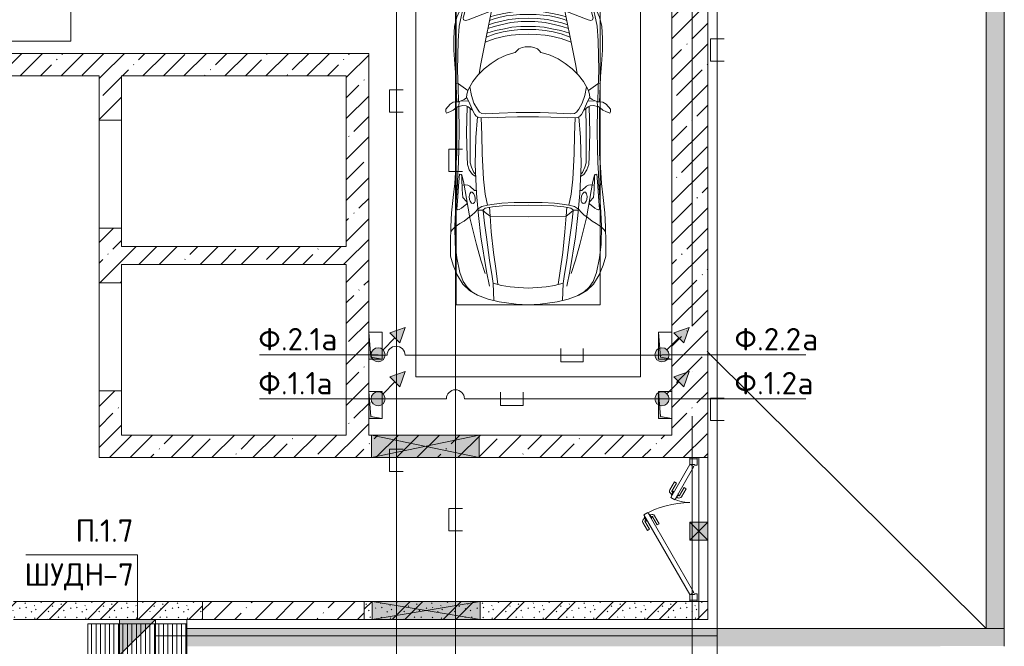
# Model space of a CAD drawing. Header units: millimetres. Extents: x -32229 to 291619, y -13689 to 125138.
# Tile 53 of 256: x -2350 to 8610, y 79350 to 86325. Entities that reach past the tile are written whole.
import ezdxf

# ---------------------------------------------------------------- set-up
doc = ezdxf.new("R2010")
doc.units = ezdxf.units.MM
doc.linetypes.add('3_ Штрих_ 1 х 1 мм', pattern=[400, 200, -200])
doc.linetypes.add('ADSK_Линия сетки', pattern=[5000, 4000, -500, 0, -500])
for name, color, linetype, lineweight in [('A-____-NOTE-TEXT', 7, 'Continuous', 18), ('A-DETL-____-THIN', 7, 'Continuous', 9), ('A-DETL-GENF-OTLN', 7, 'Continuous', 18), ('A-DOOR-____-MCUT', 7, 'Continuous', 9), ('A-DOOR-____-OTLN', 7, 'Continuous', 18), ('A-DOOR-FRAM-MCUT', 7, 'Continuous', 9), ('A-DOOR-OPNG-OTLN', 7, 'Continuous', 18), ('A-FLOR-____-OTLN', 7, 'Continuous', 18), ('A-GLAZ-____-MCUT', 7, 'Continuous', 9), ('A-GLAZ-____-OTLN', 7, 'Continuous', 18), ('A-WALL-____-MCUT', 7, 'Continuous', 40), ('A-WALL-____-PATT', 7, 'Continuous', 40), ('C-PRKG-____-OTLN', 7, 'Continuous', 18), ('G-____-____-TEXT', 7, 'Continuous', 9), ('I-WALL-____-MCUT', 7, 'Continuous', 40), ('M-EQPM-____-OTLN', 7, 'Continuous', 18), ('S-BEAM-____-OTLN', 7, 'Continuous', 18), ('S-GRID-____-OTLN', 7, 'Continuous', 9)]:
    doc.layers.add(name, color=color, linetype=linetype, lineweight=lineweight)
doc.layers.add('A-DETL-____-OTLN', color=7, linetype='Continuous', lineweight=9, true_color=0x00a600)
doc.styles.add('ISOCPEUR', font='isocpeur.ttf', dxfattribs={"height": 250})
pattern_1 = [(135, (300.56, 377.28), (-565.6854, 6e-14), [10, -790]), (135, (349.8, 474.73), (-565.6854, 6e-14), [10, -790]), (135, (423.93, 473.06), (-565.6854, 6e-14), [10, -790]), (135, (229.92, 447.9), (-565.6854, 6e-14), [10, -790]), (135, (155.08, 447.9), (-565.6854, 6e-14), [10, -790]), (135, (114.9, 369.03), (-565.6854, 6e-14), [10, -790]), (135, (132.43, 285.8), (-565.6854, 6e-14), [10, -790]), (135, (214.66, 322), (-565.6854, 6e-14), [10, -790]), (135, (198.16, 261.88), (-565.6854, 6e-14), [10, -790]), (135, (45.2, 272.9), (-565.6854, 6e-14), [10, -790]), (135, (42.32, 336.16), (-565.6854, 6e-14), [10, -790]), (135, (92.26, 192.24), (-565.6854, 6e-14), [10, -790]), (135, (7.07, 149.2), (-565.6854, 6e-14), [10, -790]), (135, (80.6, 95.1), (-565.6854, 6e-14), [10, -790]), (135, (79.53, 36.94), (-565.6854, 6e-14), [10, -790]), (135, (153.87, 74.56), (-565.6854, 6e-14), [10, -790]), (135, (228.35, 124.8), (-565.6854, 6e-14), [10, -790]), (135, (279.75, 180.4), (-565.6854, 6e-14), [10, -790]), (135, (282.9, 31.63), (-565.6854, 6e-14), [10, -790]), (135, (377.38, 53.45), (-565.6854, 6e-14), [10, -790]), (135, (352.28, 102.7), (-565.6854, 6e-14), [10, -790]), (135, (354.05, 0), (-565.6854, 6e-14), [10, -790]), (135, (553.23, 16.45), (-565.6854, 6e-14), [10, -790]), (135, (542.38, 63.45), (-565.6854, 6e-14), [10, -790]), (135, (536.58, 239.3), (-565.6854, 6e-14), [10, -790]), (135, (475.85, 203.9), (-565.6854, 6e-14), [10, -790]), (135, (475.85, 316.54), (-565.6854, 6e-14), [10, -790]), (135, (520.8, 408.7), (-565.6854, 6e-14), [10, -790]), (135, (551.1, 470.8), (-565.6854, 6e-14), [10, -790]), (135, (235.25, 537.93), (-565.6854, 6e-14), [10, -790]), (135, (407.25, 547.65), (-565.6854, 6e-14), [10, -790]), (135, (94.5, 558.6), (-565.6854, 6e-14), [10, -790]), (135, (46.4, 532.3), (-565.6854, 6e-14), [10, -790]), (135, (85.56, 465.04), (-565.6854, 6e-14), [10, -790]), (135, (355.53, 181.14), (-565.6854, 6e-14), [10, -790]), (135, (362.23, 243.6), (-565.6854, 6e-14), [10, -790]), (135, (413.45, 344.1), (-565.6854, 6e-14), [10, -790]), (135, (286.3, 273.25), (-565.6854, 6e-14), [10, -790]), (135, (423.02, 263.72), (-565.6854, 6e-14), [10, -790]), (135, (162.94, 190.2), (-565.6854, 6e-14), [10, -790]), (135, (470.25, 120.93), (-565.6854, 6e-14), [10, -790]), (135, (484.48, 9.78), (-565.6854, 6e-14), [10, -790]), (45, (0, 212.13), (-565.6854, 0), []), (45, (212.13, 0), (-565.6854, 0), []), (45, (353.55, 0), (-565.6854, 0), []), (45, (0, 353.55), (-565.6854, 0), [])]
pattern_2 = [(45, (0, 0), (-228.0985, 228.0985), []), (45, (228.1, 0), (-228.0985, 228.0985), [403.225, -80.645, 6.706, -73.939])]

# ---------------------------------------------------------------- blocks, each defined once
blk = doc.blocks.new('АР_Дверь двупольная - 1600х2100h_1025_425__техн_-6722923--02 ЭМ')
at = {"layer": 'A-DOOR-____-MCUT', "color": 253, "lineweight": 13, "true_color": 0xaaaaaa}
for p, q in [((-725, 100), (163, 613)), ((188, 569), (-700, 57)), ((163, 613), (188, 569)), ((357, 313), (332, 269)), ((332, 269), (700, 57)), ((725, 100), (357, 313)), ((-700, 57), (-725, 100)), ((700, 57), (725, 100))]:
    blk.add_line(p, q, dxfattribs=at)
at = {"layer": 'A-DOOR-____-OTLN', "color": 253, "lineweight": 5, "true_color": 0xaaaaaa}
for p, q in [((-10, 571), (79, 622)), ((3, 549), (-10, 571)), ((3, 549), (92, 600)), ((137, 607), (94, 582)), ((94, 582), (98, 575)), ((105, 588), (99, 599)), ((126, 601), (120, 611)), ((170, 550), (127, 525)), ((141, 600), (137, 607)), ((166, 557), (170, 550)), ((53, 463), (142, 514)), ((53, 463), (65, 441)), ((65, 441), (154, 492)), ((127, 525), (123, 532)), ((138, 531), (144, 521)), ((159, 544), (165, 533)), ((354, 257), (350, 250)), ((350, 250), (393, 225)), ((360, 244), (354, 233)), ((382, 231), (376, 221)), ((379, 300), (383, 307)), ((383, 307), (426, 282)), ((393, 301), (399, 311)), ((393, 225), (397, 232)), ((415, 288), (421, 299)), ((426, 282), (422, 275)), ((517, 249), (428, 300)), ((529, 271), (440, 322)), ((517, 249), (529, 271)), ((454, 141), (365, 192)), ((467, 163), (378, 214)), ((467, 163), (454, 141))]:
    blk.add_line(p, q, dxfattribs=at)
for centre, radius, start, end in [((94, 596), 30, 30, 120), ((94, 596), 4.99, 30, 120), ((-725, 100), 1025, 0, 30), ((139, 518), 4.99, 300, 30), ((139, 518), 30, 300, 30), ((725, 100), 425, 150, 180), ((380, 218), 30, 150, 240), ((380, 218), 4.99, 150, 240), ((425, 296), 30, 60, 150), ((425, 296), 4.99, 60, 150)]:
    blk.add_arc(centre, radius, start, end, dxfattribs=at)
at = {"layer": 'A-DOOR-FRAM-MCUT', "color": 253, "lineweight": 13, "true_color": 0xaaaaaa}
for p, q in [((-785, 100), (-800, 100)), ((-785, 20), (-800, 20)), ((-785, 100), (-725, 100)), ((-785, 20), (-785, 100)), ((-715, 20), (-785, 20)), ((-725, 100), (-725, 50)), ((-725, 50), (-715, 50)), ((-715, 50), (-715, 20)), ((725, 50), (715, 50)), ((715, 50), (715, 20)), ((715, 20), (785, 20)), ((785, 100), (725, 100)), ((725, 100), (725, 50)), ((785, 20), (785, 100)), ((785, 100), (800, 100)), ((785, 20), (800, 20))]:
    blk.add_line(p, q, dxfattribs=at)
blk = doc.blocks.new('КР-Проем - Настраиваемый-4829890--02 ЭМ')
at = {"layer": 'A-DOOR-OPNG-OTLN', "color": 253, "lineweight": 13, "true_color": 0xaaaaaa}
for p, q in [((-600, 125), (600, 125)), ((-600, -125), (600, -125))]:
    blk.add_line(p, q, dxfattribs=at)
blk = doc.blocks.new('АР_Машиноместо - 4900x2400_М__5300х2500_-V39--02 ЭМ')
at = {"layer": 'A-DETL-GENF-OTLN', "color": 253, "lineweight": 13, "true_color": 0xaaaaaa}
for p, q in [((1250, 4500), (1115, 4493)), ((1250, 4500), (1385, 4493)), ((686, 4392), (596, 4341)), ((804, 4437), (686, 4392)), ((927, 4467), (804, 4437)), ((861, 4260), (869, 4451)), ((1115, 4493), (927, 4467)), ((1385, 4493), (1573, 4467)), ((1573, 4467), (1696, 4437)), ((1639, 4260), (1631, 4451)), ((1696, 4437), (1814, 4392)), ((1814, 4392), (1904, 4341)), ((596, 4341), (522, 4268)), ((955, 4284), (861, 4259)), ((1050, 4297), (955, 4284)), ((1146, 4307), (1050, 4297)), ((1250, 4312), (1146, 4307)), ((1250, 4312), (1354, 4307)), ((1354, 4307), (1450, 4297)), ((1450, 4297), (1545, 4284)), ((1545, 4284), (1639, 4259)), ((1904, 4341), (1978, 4268)), ((459, 4167), (416, 4059)), ((522, 4268), (459, 4167)), ((914, 4272), (894, 4122)), ((1586, 4272), (1606, 4122)), ((1978, 4268), (2041, 4167)), ((2041, 4167), (2084, 4059)), ((416, 4059), (387, 3958)), ((894, 4122), (864, 3917)), ((1606, 4122), (1636, 3917)), ((2084, 4059), (2113, 3958)), ((387, 3958), (384, 3803)), ((2113, 3958), (2116, 3803)), ((864, 3917), (840, 3688)), ((1636, 3917), (1660, 3688)), ((384, 3803), (390, 3630)), ((2116, 3803), (2110, 3630)), ((404, 3666), (388, 3688)), ((390, 3630), (397, 3474)), ((439, 3630), (404, 3666)), ((491, 3594), (439, 3630)), ((840, 3688), (827, 3510)), ((1660, 3688), (1673, 3510)), ((2009, 3594), (2061, 3630)), ((2061, 3630), (2096, 3666)), ((2096, 3666), (2112, 3688)), ((2110, 3630), (2103, 3474)), ((538, 3567), (491, 3594)), ((598, 3519), (538, 3567)), ((625, 3501), (598, 3519)), ((773, 3472), (826, 3512)), ((826, 3512), (821, 3413)), ((1250, 3520), (827, 3517)), ((1250, 3520), (1673, 3517)), ((1674, 3512), (1679, 3413)), ((1727, 3472), (1674, 3512)), ((1875, 3501), (1902, 3519)), ((1902, 3519), (1962, 3567)), ((1962, 3567), (2009, 3594)), ((397, 3474), (416, 3306)), ((457, 3435), (466, 3441)), ((462, 3347), (457, 3435)), ((466, 3441), (482, 3439)), ((482, 3439), (508, 3423)), ((508, 3423), (567, 3375)), ((655, 3470), (625, 3501)), ((690, 3434), (655, 3470)), ((676, 3260), (696, 3503)), ((744, 3447), (691, 3447)), ((744, 3447), (773, 3472)), ((773, 3424), (744, 3447)), ((811, 3415), (773, 3424)), ((853, 3407), (811, 3415)), ((965, 3398), (853, 3407)), ((1103, 3394), (965, 3398)), ((1397, 3394), (1535, 3398)), ((1535, 3398), (1647, 3407)), ((1647, 3407), (1689, 3415)), ((1689, 3415), (1727, 3424)), ((1756, 3447), (1727, 3472)), ((1727, 3424), (1756, 3447)), ((1756, 3447), (1809, 3447)), ((1824, 3260), (1804, 3503)), ((1810, 3434), (1845, 3470)), ((1845, 3470), (1875, 3501)), ((1992, 3423), (1933, 3375)), ((2018, 3439), (1992, 3423)), ((2034, 3441), (2018, 3439)), ((2043, 3435), (2034, 3441)), ((2038, 3347), (2043, 3435)), ((2103, 3474), (2084, 3306)), ((416, 3306), (433, 3149)), ((475, 3180), (462, 3347)), ((522, 3303), (515, 3214)), ((565, 3350), (522, 3303)), ((570, 3361), (565, 3350)), ((567, 3375), (570, 3361)), ((594, 3293), (597, 3327)), ((600, 3262), (594, 3293)), ((597, 3327), (605, 3347)), ((605, 3347), (620, 3369)), ((620, 3369), (639, 3373)), ((639, 3373), (654, 3361)), ((654, 3361), (659, 3344)), ((661, 3321), (657, 3286)), ((659, 3344), (661, 3321)), ((1250, 3391), (1103, 3394)), ((1250, 3391), (1397, 3394)), ((1841, 3344), (1839, 3321)), ((1839, 3321), (1843, 3286)), ((1846, 3361), (1841, 3344)), ((1861, 3373), (1846, 3361)), ((1880, 3369), (1861, 3373)), ((1895, 3347), (1880, 3369)), ((1903, 3327), (1895, 3347)), ((1900, 3262), (1906, 3293)), ((1906, 3293), (1903, 3327)), ((1933, 3375), (1930, 3361)), ((1930, 3361), (1935, 3350)), ((1935, 3350), (1978, 3303)), ((1978, 3303), (1985, 3214)), ((2025, 3180), (2038, 3347)), ((2084, 3306), (2067, 3148)), ((481, 3085), (475, 3180)), ((515, 3214), (511, 3095)), ((602, 3179), (579, 3168)), ((612, 3246), (600, 3262)), ((654, 3228), (602, 3179)), ((627, 3246), (612, 3246)), ((643, 3260), (627, 3246)), ((657, 3286), (643, 3260)), ((675, 3228), (654, 3228)), ((659, 2936), (676, 3260)), ((1841, 2936), (1824, 3260)), ((1825, 3228), (1846, 3228)), ((1843, 3286), (1857, 3260)), ((1846, 3228), (1898, 3179)), ((1857, 3260), (1873, 3246)), ((1873, 3246), (1888, 3246)), ((1888, 3246), (1900, 3262)), ((1898, 3179), (1921, 3168)), ((1985, 3214), (1989, 3095)), ((2019, 3085), (2025, 3180)), ((457, 3174), (433, 3148)), ((433, 3149), (446, 2965)), ((475, 3174), (457, 3174)), ((486, 3046), (481, 3085)), ((511, 3095), (512, 3061)), ((558, 3165), (514, 3168)), ((579, 3168), (558, 3165)), ((1921, 3168), (1942, 3165)), ((1942, 3165), (1986, 3168)), ((1989, 3095), (1988, 3061)), ((2014, 3046), (2019, 3085)), ((2025, 3174), (2043, 3174)), ((2043, 3174), (2067, 3148)), ((2067, 3149), (2054, 2965)), ((446, 2965), (456, 2818)), ((504, 3047), (486, 3046)), ((512, 3061), (504, 3047)), ((619, 2967), (604, 2919)), ((644, 3025), (619, 2967)), ((665, 3046), (644, 3025)), ((1835, 3046), (1856, 3025)), ((1856, 3025), (1881, 2967)), ((1881, 2967), (1896, 2919)), ((1988, 3061), (1996, 3047)), ((1996, 3047), (2014, 3046)), ((2054, 2965), (2044, 2818)), ((604, 2919), (604, 2851)), ((604, 2851), (604, 2534)), ((668, 2638), (659, 2936)), ((1832, 2638), (1841, 2936)), ((1896, 2919), (1896, 2851)), ((1896, 2851), (1896, 2534)), ((456, 2818), (457, 2614)), ((2044, 2818), (2043, 2614)), ((685, 2406), (668, 2638)), ((1815, 2406), (1832, 2638)), ((457, 2614), (455, 2424)), ((604, 2534), (606, 2315)), ((1896, 2534), (1894, 2315)), ((2043, 2614), (2045, 2424)), ((455, 2424), (456, 2301)), ((701, 2415), (673, 2400)), ((814, 2417), (701, 2415)), ((999, 2409), (814, 2417)), ((1501, 2409), (1686, 2417)), ((1686, 2417), (1799, 2415)), ((1799, 2415), (1827, 2400)), ((2045, 2424), (2044, 2301)), ((341, 2366), (333, 2351)), ((333, 2351), (335, 2322)), ((335, 2322), (382, 2266)), ((384, 2348), (341, 2366)), ((417, 2334), (384, 2348)), ((450, 2306), (417, 2334)), ((470, 2290), (450, 2306)), ((631, 2333), (581, 2296)), ((634, 2341), (601, 2263)), ((657, 2380), (634, 2341)), ((685, 2322), (647, 2254)), ((673, 2400), (657, 2380)), ((710, 2355), (685, 2322)), ((734, 2369), (710, 2355)), ((773, 2372), (734, 2369)), ((929, 2364), (773, 2372)), ((1115, 2359), (929, 2364)), ((1133, 2405), (999, 2409)), ((1250, 2358), (1115, 2359)), ((1250, 2407), (1133, 2405)), ((1250, 2407), (1367, 2405)), ((1250, 2358), (1385, 2359)), ((1367, 2405), (1501, 2409)), ((1385, 2359), (1571, 2364)), ((1571, 2364), (1727, 2372)), ((1727, 2372), (1766, 2369)), ((1766, 2369), (1790, 2355)), ((1790, 2355), (1815, 2322)), ((1815, 2322), (1853, 2254)), ((1827, 2400), (1843, 2380)), ((1843, 2380), (1866, 2341)), ((1866, 2341), (1899, 2263)), ((1869, 2333), (1919, 2296)), ((2030, 2290), (2050, 2306)), ((2050, 2306), (2083, 2334)), ((2083, 2334), (2116, 2348)), ((2116, 2348), (2159, 2366)), ((2165, 2322), (2118, 2266)), ((2159, 2366), (2167, 2351)), ((2167, 2351), (2165, 2322)), ((382, 2266), (417, 2243)), ((417, 2243), (445, 2239)), ((445, 2239), (482, 2239)), ((453, 2159), (455, 2239)), ((505, 2230), (468, 2239)), ((494, 2289), (470, 2290)), ((482, 2236), (479, 2289)), ((523, 2281), (494, 2289)), ((537, 2212), (505, 2230)), ((587, 2231), (510, 2227)), ((559, 2283), (523, 2281)), ((564, 2195), (537, 2212)), ((581, 2296), (559, 2283)), ((567, 2154), (564, 2195)), ((580, 2214), (565, 2186)), ((601, 2263), (580, 2214)), ((647, 2254), (620, 2169)), ((1853, 2254), (1880, 2169)), ((1899, 2263), (1920, 2214)), ((1913, 2231), (1990, 2227)), ((1919, 2296), (1941, 2283)), ((1920, 2214), (1935, 2186)), ((1933, 2154), (1936, 2195)), ((1936, 2195), (1963, 2212)), ((1941, 2283), (1977, 2281)), ((1963, 2212), (1995, 2230)), ((1977, 2281), (2006, 2289)), ((1995, 2230), (2032, 2239)), ((2006, 2289), (2030, 2290)), ((2018, 2236), (2021, 2289)), ((2055, 2239), (2018, 2239)), ((2047, 2159), (2045, 2239)), ((2083, 2243), (2055, 2239)), ((2118, 2266), (2083, 2243)), ((445, 1957), (453, 2159)), ((579, 2113), (526, 2075)), ((581, 2106), (567, 2154)), ((635, 2015), (581, 2106)), ((620, 2169), (600, 2073)), ((1865, 2015), (1919, 2106)), ((1880, 2169), (1900, 2073)), ((1919, 2106), (1933, 2154)), ((1921, 2113), (1974, 2075)), ((2055, 1957), (2047, 2159)), ((475, 2041), (448, 2034)), ((526, 2075), (475, 2041)), ((691, 1942), (635, 2015)), ((1809, 1942), (1865, 2015)), ((1974, 2075), (2025, 2041)), ((2025, 2041), (2052, 2034)), ((435, 1821), (445, 1957)), ((761, 1872), (691, 1942)), ((718, 1834), (706, 1927)), ((838, 1812), (761, 1872)), ((1662, 1812), (1739, 1872)), ((1739, 1872), (1809, 1942)), ((1782, 1834), (1794, 1927)), ((2065, 1821), (2055, 1957)), ((422, 1663), (435, 1821)), ((770, 1576), (718, 1834)), ((917, 1761), (838, 1812)), ((1004, 1721), (917, 1761)), ((1496, 1721), (1583, 1761)), ((1583, 1761), (1662, 1812)), ((1730, 1576), (1782, 1834)), ((2078, 1663), (2065, 1821)), ((422, 1534), (422, 1663)), ((1065, 1700), (1004, 1721)), ((1107, 1690), (1065, 1700)), ((1124, 1671), (1107, 1690)), ((1147, 1651), (1124, 1671)), ((1185, 1636), (1147, 1651)), ((1315, 1636), (1353, 1651)), ((1353, 1651), (1376, 1671)), ((1376, 1671), (1393, 1690)), ((1393, 1690), (1435, 1700)), ((1435, 1700), (1496, 1721)), ((2078, 1534), (2078, 1663)), ((827, 1301), (770, 1576)), ((882, 1536), (770, 1576)), ((995, 1509), (882, 1536)), ((1218, 1629), (1185, 1636)), ((1218, 1629), (1250, 1627)), ((1282, 1629), (1250, 1627)), ((1282, 1629), (1315, 1636)), ((1505, 1509), (1618, 1536)), ((1618, 1536), (1730, 1576)), ((1673, 1301), (1730, 1576)), ((431, 1397), (422, 1534)), ((884, 1481), (782, 1518)), ((887, 1447), (790, 1477)), ((973, 1460), (884, 1481)), ((986, 1426), (887, 1447)), ((1062, 1446), (973, 1460)), ((1070, 1410), (986, 1426)), ((1060, 1496), (995, 1509)), ((1159, 1489), (1060, 1496)), ((1164, 1435), (1062, 1446)), ((1250, 1488), (1159, 1489)), ((1250, 1435), (1164, 1435)), ((1250, 1488), (1341, 1489)), ((1250, 1435), (1336, 1435)), ((1336, 1435), (1438, 1446)), ((1341, 1489), (1440, 1496)), ((1430, 1410), (1514, 1426)), ((1438, 1446), (1527, 1460)), ((1440, 1496), (1505, 1509)), ((1514, 1426), (1613, 1447)), ((1527, 1460), (1616, 1481)), ((1613, 1447), (1710, 1477)), ((1616, 1481), (1718, 1518)), ((2069, 1397), (2078, 1534)), ((456, 1296), (431, 1397)), ((527, 1305), (532, 1326)), ((532, 1326), (554, 1333)), ((554, 1333), (581, 1327)), ((581, 1327), (841, 1226)), ((871, 1401), (800, 1425)), ((874, 1361), (810, 1383)), ((859, 1321), (820, 1334)), ((925, 1302), (859, 1321)), ((945, 1381), (871, 1401)), ((958, 1341), (874, 1361)), ((1059, 1355), (945, 1381)), ((1035, 1323), (958, 1341)), ((1148, 1312), (1035, 1323)), ((1174, 1344), (1059, 1355)), ((1168, 1400), (1070, 1410)), ((1250, 1400), (1168, 1400)), ((1250, 1345), (1174, 1344)), ((1250, 1400), (1332, 1400)), ((1250, 1345), (1326, 1344)), ((1326, 1344), (1441, 1355)), ((1332, 1400), (1430, 1410)), ((1352, 1312), (1465, 1323)), ((1441, 1355), (1555, 1381)), ((1465, 1323), (1542, 1341)), ((1542, 1341), (1626, 1361)), ((1555, 1381), (1629, 1401)), ((1575, 1302), (1641, 1321)), ((1626, 1361), (1690, 1383)), ((1629, 1401), (1700, 1425)), ((1641, 1321), (1680, 1334)), ((1919, 1327), (1659, 1226)), ((1946, 1333), (1919, 1327)), ((1968, 1326), (1946, 1333)), ((1973, 1305), (1968, 1326)), ((2044, 1296), (2069, 1397)), ((487, 1232), (456, 1296)), ((539, 1140), (487, 1232)), ((535, 1281), (527, 1305)), ((548, 1220), (535, 1281)), ((587, 1126), (548, 1220)), ((854, 1167), (827, 1301)), ((876, 1279), (828, 1294)), ((841, 1226), (878, 991)), ((979, 1255), (876, 1279)), ((1007, 1284), (925, 1302)), ((1084, 1236), (979, 1255)), ((1084, 1275), (1007, 1284)), ((1159, 1268), (1084, 1275)), ((1183, 1227), (1084, 1236)), ((1250, 1309), (1148, 1312)), ((1250, 1267), (1159, 1268)), ((1250, 1224), (1183, 1227)), ((1250, 1309), (1352, 1312)), ((1250, 1267), (1341, 1268)), ((1250, 1224), (1317, 1227)), ((1317, 1227), (1416, 1236)), ((1341, 1268), (1416, 1275)), ((1416, 1275), (1493, 1284)), ((1416, 1236), (1521, 1255)), ((1493, 1284), (1575, 1302)), ((1521, 1255), (1624, 1279)), ((1659, 1226), (1622, 991)), ((1624, 1279), (1672, 1294)), ((1646, 1167), (1673, 1301)), ((1913, 1126), (1952, 1220)), ((1952, 1220), (1965, 1281)), ((1961, 1140), (2013, 1232)), ((1965, 1281), (1973, 1305)), ((2013, 1232), (2044, 1296)), ((540, 1160), (516, 1180)), ((593, 1057), (539, 1140)), ((561, 1133), (540, 1160)), ((589, 1122), (561, 1133)), ((618, 1057), (587, 1126)), ((883, 1027), (854, 1167)), ((1617, 1027), (1646, 1167)), ((1882, 1057), (1913, 1126)), ((1907, 1057), (1961, 1140)), ((1911, 1122), (1939, 1133)), ((1939, 1133), (1960, 1160)), ((1960, 1160), (1984, 1180)), ((647, 993), (593, 1057)), ((655, 1024), (618, 1057)), ((712, 946), (647, 993)), ((701, 989), (655, 1024)), ((800, 953), (701, 989)), ((1000, 994), (871, 1031)), ((878, 991), (878, 959)), ((1127, 980), (1000, 994)), ((1373, 980), (1500, 994)), ((1500, 994), (1629, 1031)), ((1622, 991), (1622, 959)), ((1700, 953), (1799, 989)), ((1788, 946), (1853, 993)), ((1799, 989), (1845, 1024)), ((1845, 1024), (1882, 1057)), ((1853, 993), (1907, 1057)), ((816, 891), (712, 946)), ((859, 944), (800, 953)), ((943, 845), (816, 891)), ((878, 959), (859, 944)), ((1250, 978), (1127, 980)), ((1250, 978), (1373, 980)), ((1557, 845), (1684, 891)), ((1622, 959), (1641, 944)), ((1641, 944), (1700, 953)), ((1684, 891), (1788, 946)), ((1044, 819), (943, 845)), ((1133, 806), (1044, 819)), ((1250, 800), (1133, 806)), ((1250, 800), (1367, 806)), ((1367, 806), (1456, 819)), ((1456, 819), (1557, 845))]:
    blk.add_line(p, q, dxfattribs=at)
at = {"layer": 'A-DETL-GENF-OTLN', "color": 254, "lineweight": 13, "true_color": 0xd4d4d4}
for p, q in [((696, 4396), (625, 4355)), ((1804, 4396), (1875, 4355)), ((571, 4303), (528, 4240)), ((625, 4355), (571, 4303)), ((787, 4128), (821, 4290)), ((1713, 4128), (1679, 4290)), ((1875, 4355), (1929, 4303)), ((1929, 4303), (1972, 4240)), ((528, 4240), (489, 4138)), ((819, 4001), (849, 4183)), ((849, 4183), (861, 4260)), ((1651, 4183), (1639, 4260)), ((1681, 4001), (1651, 4183)), ((1972, 4240), (2011, 4138)), ((489, 4138), (455, 3977)), ((723, 4002), (772, 4150)), ((723, 3742), (787, 4128)), ((1777, 3742), (1713, 4128)), ((1777, 4002), (1728, 4150)), ((2011, 4138), (2045, 3977)), ((455, 3977), (439, 3823)), ((674, 3827), (723, 4002)), ((786, 3747), (819, 4001)), ((1714, 3747), (1681, 4001)), ((1826, 3827), (1777, 4002)), ((2045, 3977), (2061, 3823)), ((439, 3823), (434, 3624)), ((602, 3530), (674, 3827)), ((696, 3503), (723, 3742)), ((765, 3589), (786, 3747)), ((1735, 3589), (1714, 3747)), ((1804, 3503), (1777, 3742)), ((1898, 3530), (1826, 3827)), ((2061, 3823), (2066, 3624)), ((434, 3624), (440, 3469)), ((2066, 3624), (2060, 3469)), ((564, 3316), (602, 3530)), ((749, 3451), (765, 3589)), ((1751, 3451), (1735, 3589)), ((1936, 3316), (1898, 3530)), ((440, 3469), (462, 3137)), ((735, 3406), (688, 3436)), ((797, 3388), (735, 3406)), ((1703, 3388), (1765, 3406)), ((1765, 3406), (1812, 3436)), ((2060, 3469), (2038, 3137)), ((533, 3146), (564, 3316)), ((772, 3268), (797, 3388)), ((870, 3377), (797, 3388)), ((957, 3369), (870, 3377)), ((1093, 3361), (957, 3369)), ((1250, 3361), (1093, 3361)), ((1250, 3361), (1407, 3361)), ((1407, 3361), (1543, 3369)), ((1543, 3369), (1630, 3377)), ((1630, 3377), (1703, 3388)), ((1728, 3268), (1703, 3388)), ((1967, 3146), (1936, 3316)), ((753, 3099), (772, 3268)), ((1747, 3099), (1728, 3268)), ((462, 3137), (466, 3036)), ((512, 3053), (533, 3146)), ((629, 3048), (667, 3070)), ((738, 2818), (753, 3099)), ((1762, 2818), (1747, 3099)), ((1871, 3048), (1833, 3070)), ((1988, 3053), (1967, 3146)), ((2038, 3137), (2034, 3036)), ((466, 3036), (474, 2914)), ((576, 2937), (595, 2998)), ((595, 2998), (629, 3048)), ((1905, 2998), (1871, 3048)), ((1924, 2937), (1905, 2998)), ((2034, 3036), (2026, 2914)), ((474, 2914), (478, 2755)), ((564, 2581), (572, 2853)), ((572, 2853), (576, 2937)), ((1928, 2853), (1924, 2937)), ((1936, 2581), (1928, 2853)), ((2026, 2914), (2022, 2755)), ((478, 2755), (483, 2571)), ((734, 2607), (738, 2818)), ((1766, 2607), (1762, 2818)), ((2022, 2755), (2017, 2571)), ((483, 2571), (478, 2290)), ((571, 2291), (564, 2581)), ((728, 2416), (734, 2607)), ((1772, 2416), (1766, 2607)), ((1929, 2291), (1936, 2581)), ((2017, 2571), (2022, 2290)), ((472, 2078), (474, 2239)), ((2028, 2078), (2026, 2239)), ((463, 1890), (472, 2078)), ((2037, 1890), (2028, 2078)), ((471, 1561), (463, 1890)), ((2029, 1561), (2037, 1890)), ((483, 1396), (471, 1561)), ((2017, 1396), (2029, 1561)), ((507, 1274), (483, 1396)), ((1993, 1274), (2017, 1396)), ((528, 1199), (507, 1274)), ((819, 1103), (554, 1208)), ((1681, 1103), (1946, 1208)), ((1972, 1199), (1993, 1274)), ((562, 1132), (528, 1199)), ((709, 1113), (708, 1147)), ((738, 1114), (709, 1113)), ((773, 1121), (738, 1114)), ((793, 1076), (791, 1115)), ((824, 1064), (819, 1103)), ((1676, 1064), (1681, 1103)), ((1707, 1076), (1709, 1115)), ((1727, 1121), (1762, 1114)), ((1762, 1114), (1791, 1113)), ((1791, 1113), (1792, 1147)), ((1938, 1132), (1972, 1199)), ((823, 1074), (793, 1076)), ((828, 1045), (824, 1064)), ((871, 1032), (828, 1045)), ((1629, 1032), (1672, 1045)), ((1672, 1045), (1676, 1064)), ((1677, 1074), (1707, 1076))]:
    blk.add_line(p, q, dxfattribs=at)
at = {"layer": 'C-PRKG-____-OTLN', "color": 253, "lineweight": 13, "true_color": 0xaaaaaa}
for p, q in [((2500, 5300), (0, 5300)), ((0, 0), (0, 5300)), ((2500, 0), (2500, 5300)), ((450, 4500), (2050, 4500)), ((450, 800), (450, 4500)), ((2050, 800), (2050, 4500)), ((450, 800), (2050, 800)), ((2500, 0), (0, 0))]:
    blk.add_line(p, q, dxfattribs=at)
blk = doc.blocks.new('АР_Приямок - ПР-1_1100х1100 х50-2425824--02 ЭМ')
at = {"layer": 'M-EQPM-____-OTLN', "lineweight": 5, "true_color": 0xaaaaaa}
h = blk.add_hatch(dxfattribs=at)
h.set_pattern_fill('FP_31', color=253, style=0, pattern_type=2)
h.set_pattern_definition([(90, (0, 0), (-50, 3e-15), [])])
h.paths.add_polyline_path([(0, -550), (1100, -550), (1100, 550), (0, 550)])
at = {"layer": 'M-EQPM-____-OTLN', "color": 253, "lineweight": 13, "true_color": 0xaaaaaa}
for p, q in [((0, -550), (0, 550)), ((0, 550), (1100, 550)), ((1100, 550), (1100, -550)), ((1100, -129), (1100, 550)), ((1100, -550), (0, -550))]:
    blk.add_line(p, q, dxfattribs=at)
blk = doc.blocks.new('АР_Лоток - 200х100h_ЛВ1-7189184--02 ЭМ')
at = {"layer": 'M-EQPM-____-OTLN', "lineweight": 13, "true_color": 0xf3f3f3}
blk.add_hatch(color=7, dxfattribs=at).paths.add_polyline_path([(5850, -100), (9150, -98), (9150, 100), (50, 100), (50, -100), (5279, -100)])
at = {"layer": 'M-EQPM-____-OTLN', "color": 253, "lineweight": 13, "true_color": 0xaaaaaa}
blk.add_line((9150, 100), (8950, 100), dxfattribs=at)
blk = doc.blocks.new('АР_Лоток - 200х100h_ЛВ1-7240441--02 ЭМ')
at = {"layer": 'M-EQPM-____-OTLN', "lineweight": 13, "true_color": 0xf3f3f3}
blk.add_hatch(color=7, dxfattribs=at).paths.add_polyline_path([(0, -100), (11815, -100), (11814.21875, 100), (0, 100)])
at = {"layer": 'M-EQPM-____-OTLN', "color": 253, "lineweight": 13, "true_color": 0xaaaaaa}
blk.add_line((0, 100), (0, -100), dxfattribs=at)
blk = doc.blocks.new('АР_Отверстие прямоугольное - ЭОМ-3090805--02 ЭМ')
at = {"layer": 'A-GLAZ-____-OTLN', "lineweight": 13, "true_color": 0xf0f0f0}
blk.add_hatch(color=7, dxfattribs=at).paths.add_polyline_path([(725, -100), (725, 100), (-475, 100), (-475, -100)])
at = {"layer": 'A-GLAZ-____-MCUT', "color": 253, "lineweight": 13, "true_color": 0xaaaaaa}
for p, q in [((-475, 100), (-475, -100)), ((725, 100), (725, -100))]:
    blk.add_line(p, q, dxfattribs=at)
at = {"layer": 'A-GLAZ-____-OTLN', "color": 253, "lineweight": 5, "true_color": 0xaaaaaa}
for p, q in [((725, 100), (-475, -100)), ((-475, 100), (725, -100))]:
    blk.add_line(p, q, dxfattribs=at)
at = {"layer": 'A-GLAZ-____-OTLN', "color": 253, "lineweight": 13, "true_color": 0xaaaaaa}
for p, q in [((725, 100), (-475, 100)), ((-475, 100), (-475, -100)), ((725, -100), (725, 100)), ((-475, -100), (725, -100))]:
    blk.add_line(p, q, dxfattribs=at)
blk = doc.blocks.new('АР_Отверстие прямоугольное - ЭОМ-3090744--02 ЭМ')
at = {"layer": 'A-GLAZ-____-OTLN', "lineweight": 13, "true_color": 0xf0f0f0}
blk.add_hatch(color=7, dxfattribs=at).paths.add_polyline_path([(-475, 125), (-475, -125), (725, -125), (725, 125)])
at = {"layer": 'A-GLAZ-____-MCUT', "color": 253, "lineweight": 13, "true_color": 0xaaaaaa}
for p, q in [((-475, 125), (-475, -125)), ((725, 125), (725, -125))]:
    blk.add_line(p, q, dxfattribs=at)
at = {"layer": 'A-GLAZ-____-OTLN', "color": 253, "lineweight": 5, "true_color": 0xaaaaaa}
for p, q in [((725, 125), (-475, -125)), ((-475, 125), (725, -125))]:
    blk.add_line(p, q, dxfattribs=at)
at = {"layer": 'A-GLAZ-____-OTLN', "color": 253, "lineweight": 13, "true_color": 0xaaaaaa}
for p, q in [((725, 125), (-475, 125)), ((-475, 125), (-475, -125)), ((725, -125), (725, 125)), ((-475, -125), (725, -125))]:
    blk.add_line(p, q, dxfattribs=at)
blk = doc.blocks.new('АР_Отверстие прямоугольное - ЭОМ-4219900--02 ЭМ')
at = {"layer": 'A-GLAZ-____-OTLN', "lineweight": 13, "true_color": 0xf0f0f0}
blk.add_hatch(color=7, dxfattribs=at).paths.add_polyline_path([(25, -100), (225, -100), (225, 100), (25, 100)])
at = {"layer": 'A-GLAZ-____-MCUT', "color": 253, "lineweight": 13, "true_color": 0xaaaaaa}
for p, q in [((25, 100), (25, -100)), ((225, 100), (225, -100))]:
    blk.add_line(p, q, dxfattribs=at)
at = {"layer": 'A-GLAZ-____-OTLN', "color": 253, "lineweight": 5, "true_color": 0xaaaaaa}
for p, q in [((225, 100), (25, -100)), ((25, 100), (225, -100))]:
    blk.add_line(p, q, dxfattribs=at)
at = {"layer": 'A-GLAZ-____-OTLN', "color": 253, "lineweight": 13, "true_color": 0xaaaaaa}
for p, q in [((225, 100), (25, 100)), ((25, 100), (25, -100)), ((225, -100), (225, 100)), ((25, -100), (225, -100))]:
    blk.add_line(p, q, dxfattribs=at)
blk = doc.blocks.new('АР_Перемычка - 200_Уx2_75x5__Оп_0_75x5_-200-7315677--02 ЭМ')
at = {"layer": 'S-BEAM-____-OTLN', "color": 9, "linetype": '3_ Штрих_ 1 х 1 мм', "lineweight": 15, "true_color": 0xc4c4c4}
for p, q in [((-1000, 100), (-1000, -100)), ((800, 100), (800, -100)), ((-1000, 0), (-120, 0)), ((-120, 0), (80, 0)), ((80, 0), (800, 0))]:
    blk.add_line(p, q, dxfattribs=at)
blk = doc.blocks.new('АР_Канал вертикальный прямоугольный - ЭОМ-5775302--02 ЭМ')
at = {"layer": 'M-EQPM-____-OTLN', "lineweight": 13, "true_color": 0xe2e2e2}
blk.add_hatch(color=254, dxfattribs=at).paths.add_polyline_path([(-150, 75), (-150, -75), (-127.5, 52.5), (150, 75)])
at = {"layer": 'M-EQPM-____-OTLN', "color": 253, "lineweight": 13, "true_color": 0xaaaaaa}
for p, q in [((150, 75), (-150, 75)), ((-150, 75), (-150, -75)), ((150, 75), (-150, 75)), ((-150, 75), (-150, -75)), ((-150, -75), (-150, 75)), ((-150, 75), (150, 75)), ((-150, -75), (-127.5, 52.5)), ((-150, -75), (-127.5, 52.5)), ((-127.5, 52.5), (150, 75)), ((-127.5, 52.5), (150, 75)), ((150, -75), (150, 75)), ((150, 75), (150, -75)), ((-150, -75), (150, -75)), ((150, -75), (-150, -75))]:
    blk.add_line(p, q, dxfattribs=at)
blk = doc.blocks.new('Наметкина 10_РД_АР_П_отсоединено_rvt-1--02 ЭМ')
at = {"layer": 'A-WALL-____-PATT', "lineweight": 5, "true_color": 0xaaaaaa}
h = blk.add_hatch(dxfattribs=at)
h.set_pattern_fill('FP_3', color=253, style=0, pattern_type=2)
h.set_pattern_definition(pattern_2)
h.paths.add_polyline_path([(5310, 81700), (5310, 88100), (4910, 88100), (4910, 81700)])
h = blk.add_hatch(dxfattribs=at)
h.set_pattern_fill('FP_3', color=253, style=0, pattern_type=2)
h.set_pattern_definition(pattern_2)
h.paths.add_polyline_path([(1285, 85700), (1535, 85700), (1535, 85950), (-13265, 85950), (-13265, 85700), (-585, 85700)])
h = blk.add_hatch(dxfattribs=at)
h.set_pattern_fill('FP_3', color=253, style=0, pattern_type=2)
h.set_pattern_definition(pattern_2)
h.paths.add_polyline_path([(-1215, 81450), (-1215, 82195), (-1465, 82195), (-1465, 81450)])
h.paths.add_polyline_path([(-1465, 83395), (-1215, 83395), (-1215, 84005), (-1465, 84005)])
h.paths.add_polyline_path([(-1215, 85205), (-1215, 85700), (-1465, 85700), (-1465, 85205)])
h = blk.add_hatch(dxfattribs=at)
h.set_pattern_fill('FP_3', color=253, style=0, pattern_type=2)
h.set_pattern_definition(pattern_2)
h.paths.add_polyline_path([(1285, 81700), (1535, 81700), (1535, 85700), (1285, 85700), (1285, 81885)])
h = blk.add_hatch(dxfattribs=at)
h.set_pattern_fill('FP_3', color=253, style=0, pattern_type=2)
h.set_pattern_definition(pattern_2)
h.paths.add_polyline_path([(-1215, 83600), (1285, 83600), (1285, 83800), (-1215, 83800)])
h = blk.add_hatch(dxfattribs=at)
h.set_pattern_fill('FP_3', color=253, style=0, pattern_type=2)
h.set_pattern_definition(pattern_2)
h.paths.add_polyline_path([(5310, 81450), (5310, 81700), (-1215, 81700), (-1215, 81450), (4739, 81450)])
h = blk.add_hatch(dxfattribs=at)
h.set_pattern_fill('FP_1', color=253, style=0, pattern_type=2)
h.set_pattern_definition(pattern_1)
h.paths.add_polyline_path([(-585, 79650), (-315, 79650), (-315, 79850), (-4915, 79850), (-4915, 79650), (-2420, 79650)])
h = blk.add_hatch(dxfattribs=at)
h.set_pattern_fill('FP_3', color=253, style=0, pattern_type=2)
h.set_pattern_definition(pattern_2)
h.paths.add_polyline_path([(1485, 79650), (1485, 79850), (-315, 79850), (-315, 79650)])
h = blk.add_hatch(dxfattribs=at)
h.set_pattern_fill('FP_1', color=253, style=0, pattern_type=2)
h.set_pattern_definition(pattern_1)
h.paths.add_polyline_path([(4739, 79650), (5110, 79650), (5110, 79850), (1485, 79850), (1485, 79650), (2775, 79650)])
h = blk.add_hatch(dxfattribs=at)
h.set_pattern_fill('FP_1', color=253, style=0, pattern_type=2)
h.set_pattern_definition(pattern_1)
h.paths.add_polyline_path([(5310, 79650), (5310, 79850), (5110, 79850), (5110, 79650)])
at = {"layer": 'A-FLOR-____-OTLN', "color": 253, "lineweight": 13, "true_color": 0xaaaaaa}
for p, q in [((8410, 79550), (8410, 91364)), ((8610, 91365), (8610, 79350)), ((-1465, 84005), (-1465, 85205)), ((-1465, 82195), (-1465, 83395)), ((5310, 82625), (8410, 79550)), ((5210, 80730), (5210, 81450)), ((5210, 81450), (5210, 80730)), ((5310, 80730), (5310, 81450)), ((5210, 80530), (5210, 80730)), ((5210, 80730), (5210, 80530)), ((5310, 80530), (5310, 80730)), ((5210, 79850), (5210, 80530)), ((5210, 80530), (5210, 79850)), ((5310, 79850), (5310, 80530)), ((-1590, 78500), (-1590, 79600)), ((-1590, 79600), (-490, 79600)), ((-490, 79600), (-490, 79650)), ((-490, 79550), (8410, 79550)), ((8410, 79550), (8410, 79550))]:
    blk.add_line(p, q, dxfattribs=at)
at = {"layer": 'A-WALL-____-MCUT', "color": 253, "lineweight": 13, "true_color": 0xaaaaaa}
for p, q in [((4910, 88100), (4910, 82845)), ((5310, 81700), (5310, 88100)), ((1535, 85950), (-12465, 85950)), ((1535, 85700), (1535, 85950)), ((-4240, 85700), (-1465, 85700)), ((-1465, 85700), (-1465, 85205)), ((-1215, 85700), (1285, 85700)), ((-1215, 85205), (-1215, 85700)), ((1285, 85700), (1285, 83800)), ((1535, 82845), (1535, 85700)), ((-1465, 85205), (-1215, 85205)), ((-1215, 84005), (-1465, 84005)), ((-1465, 84005), (-1465, 83395)), ((-1215, 83800), (-1215, 84005)), ((1285, 83800), (-1215, 83800)), ((-1215, 83395), (-1215, 83600)), ((-1215, 83600), (1285, 83600)), ((1285, 83600), (1285, 81700)), ((-1465, 83395), (-1215, 83395)), ((1535, 82185), (1535, 82545)), ((4910, 82545), (4910, 82185)), ((-1215, 82195), (-1465, 82195)), ((-1465, 82195), (-1465, 81450)), ((-1215, 81700), (-1215, 82195)), ((1535, 81700), (1535, 81885)), ((4910, 81885), (4910, 81700)), ((1285, 81700), (-1215, 81700)), ((1565, 81700), (1535, 81700)), ((2765, 81700), (1565, 81700)), ((4910, 81700), (2765, 81700)), ((5310, 81450), (5310, 81700)), ((-1465, 81450), (-1215, 81450)), ((-1215, 81450), (1565, 81450)), ((1565, 81450), (2765, 81450)), ((2765, 81450), (5310, 81450)), ((1485, 79850), (-315, 79850)), ((-315, 79850), (-315, 79650)), ((1485, 79650), (1485, 79850)), ((-315, 79650), (1485, 79650))]:
    blk.add_line(p, q, dxfattribs=at)
at = {"layer": 'I-WALL-____-MCUT', "color": 253, "lineweight": 13, "true_color": 0xaaaaaa}
for p, q in [((-315, 79850), (-2420, 79850)), ((-315, 79650), (-315, 79850)), ((1575, 79850), (1485, 79850)), ((1485, 79850), (1485, 79650)), ((2775, 79850), (1575, 79850)), ((5110, 79850), (2775, 79850)), ((5310, 79850), (5110, 79850)), ((5310, 79650), (5310, 79850)), ((-2420, 79650), (-315, 79650)), ((1485, 79650), (1575, 79650)), ((1575, 79650), (2775, 79650)), ((2775, 79650), (5110, 79650)), ((5110, 79650), (5310, 79650))]:
    blk.add_line(p, q, dxfattribs=at)
at = {"layer": 'A-DOOR-____-OTLN', "color": 253, "lineweight": 13, "true_color": 0xaaaaaa}
for name, p, rotation in [('КР-Проем - Настраиваемый-4829890--02 ЭМ', (-1340, 84605), 89.9999999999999), ('КР-Проем - Настраиваемый-4829890--02 ЭМ', (-1340, 82795), 89.9999999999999), ('АР_Дверь двупольная - 1600х2100h_1025_425__техн_-6722923--02 ЭМ', (5210, 80650), 90)]:
    blk.add_blockref(name, p, dxfattribs=dict(at, rotation=rotation))
at = {"layer": 'A-GLAZ-____-OTLN', "color": 253, "lineweight": 13, "true_color": 0xaaaaaa}
for name, p, rotation in [('АР_Отверстие прямоугольное - ЭОМ-3090744--02 ЭМ', (2290, 81575), 180), ('АР_Отверстие прямоугольное - ЭОМ-4219900--02 ЭМ', (5210, 80505), 90)]:
    blk.add_blockref(name, p, dxfattribs=dict(at, rotation=rotation))
blk.add_blockref('АР_Отверстие прямоугольное - ЭОМ-3090805--02 ЭМ', (2050, 79750), dxfattribs=at)
at = {"layer": 'C-PRKG-____-OTLN', "color": 253, "lineweight": 13, "true_color": 0xaaaaaa, "rotation": 180}
blk.add_blockref('АР_Машиноместо - 4900x2400_М__5300х2500_-V39--02 ЭМ', (4560, 87650), dxfattribs=at)
at = {"layer": 'M-EQPM-____-OTLN', "color": 253, "lineweight": 13, "true_color": 0xaaaaaa}
for name, p, rotation in [('АР_Лоток - 200х100h_ЛВ1-7240441--02 ЭМ', (8510, 79550), 90), ('АР_Канал вертикальный прямоугольный - ЭОМ-5775302--02 ЭМ', (1610, 82695), 90.00000000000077), ('АР_Канал вертикальный прямоугольный - ЭОМ-5775302--02 ЭМ', (4835, 82695), 90.00000000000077), ('АР_Канал вертикальный прямоугольный - ЭОМ-5775302--02 ЭМ', (1610, 82035), 90.00000000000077), ('АР_Канал вертикальный прямоугольный - ЭОМ-5775302--02 ЭМ', (4835, 82035), 90.00000000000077)]:
    blk.add_blockref(name, p, dxfattribs=dict(at, rotation=rotation))
for name, p in [('АР_Приямок - ПР-1_1100х1100 х50-2425824--02 ЭМ', (-1590, 79050)), ('АР_Лоток - 200х100h_ЛВ1-7189184--02 ЭМ', (-540, 79450))]:
    blk.add_blockref(name, p, dxfattribs=at)
at = {"layer": 'S-BEAM-____-OTLN', "color": 253, "lineweight": 13, "true_color": 0xaaaaaa, "rotation": 90}
blk.add_blockref('АР_Перемычка - 200_Уx2_75x5__Оп_0_75x5_-200-7315677--02 ЭМ', (5210, 80650), dxfattribs=at)
blk = doc.blocks.new('УГО Выше ниже синее _ 2020 - УГО Выше ниже синее _ 2020-2080887--02 ЭМ')
at = {"layer": 'A-____-NOTE-TEXT', "lineweight": 9, "true_color": 0x804000}
blk.add_hatch(color=36, dxfattribs=at).paths.add_polyline_path([(1.215, 0.668), (0.658, 1.225), (1.508, 1.517)])
h = blk.add_hatch(color=36, dxfattribs=at)
edge = h.paths.add_edge_path()
edge.add_arc((0, 0), 0.392, 0, 180)
edge.add_arc((0, 0), 0.392, 180, 360)
at = {"layer": 'A-____-NOTE-TEXT', "color": 36, "lineweight": 9, "true_color": 0x804000}
for p, q in [((1.508, 1.517), (0.658, 1.225)), ((0.658, 1.225), (1.215, 0.668)), ((1.215, 0.668), (1.508, 1.517)), ((0.277, 0.277), (0.941, 0.941))]:
    blk.add_line(p, q, dxfattribs=at)
blk.add_circle((0, 0), 0.392, dxfattribs=at)
for start, end in [(360, 180), (180, 360)]:
    blk.add_arc((0, 0), 0.392, start, end, dxfattribs=at)
blk = doc.blocks.new('УГО_Шкаф - УГО_Шкаф-2925116--02 ЭМ')
at = {"layer": 'A-____-NOTE-TEXT', "lineweight": 9, "true_color": 0x0000ff}
blk.add_hatch(color=5, dxfattribs=at).paths.add_polyline_path([(1, 2), (1, 0), (-1, 0)])
at = {"layer": 'A-____-NOTE-TEXT', "color": 5, "lineweight": 9, "true_color": 0x0000ff}
for p, q in [((-1, 0), (-1, 2)), ((-1, 2), (1, 2)), ((1, 2), (-1, 0)), ((1, 0), (1, 2)), ((1, 0), (1, 2)), ((1, 0), (-1, 0)), ((-1, 0), (1, 0))]:
    blk.add_line(p, q, dxfattribs=at)

msp = doc.modelspace()

# ---------------------------------------------------------------- linework, layer by layer
at = {"layer": 'A-DETL-____-OTLN', "color": 5, "true_color": 0x0000ff}
for p, q in [((5415.3, 95701.8), (5415.3, 73061.8)), ((5490.3, 86112.4), (5340.3, 86112.4)), ((5340.3, 86112.4), (5340.3, 85862.4)), ((5340.3, 85862.4), (5490.3, 85862.4)), ((5490.3, 82112.4), (5340.3, 82112.4)), ((5340.3, 82112.4), (5340.3, 81862.4)), ((5340.3, 81862.4), (5490.3, 81862.4)), ((-839.7, 79465), (5415.3, 79465))]:
    msp.add_line(p, q, dxfattribs=at)
at = {"layer": 'A-DETL-____-OTLN', "color": 1, "true_color": 0xff0000}
for p, q in [((-1779.7, 86084.3), (-1779.7, 90397.8)), ((-3139.7, 86084.3), (-1779.7, 86084.3))]:
    msp.add_line(p, q, dxfattribs=at)
at = {"layer": 'A-DETL-____-OTLN', "color": 36, "true_color": 0x804000}
for p, q in [((1843.1, 87524.6), (1843.1, 78234.6)), ((2503.1, 87525), (2503.1, 78894.6)), ((1918.1, 85544.3), (1768.1, 85544.3)), ((1768.1, 85544.3), (1768.1, 85294.3)), ((1768.1, 85294.3), (1918.1, 85294.3)), ((2578.1, 84884.3), (2428.1, 84884.3)), ((2428.1, 84884.3), (2428.1, 84634.3)), ((2428.1, 84634.3), (2578.1, 84634.3)), ((3673.1, 82665), (3673.1, 82515)), ((3923.1, 82515), (3923.1, 82665)), ((1560.3, 82590), (1740.3, 82590)), ((1940.3, 82590), (4799.7, 82590)), ((3673.1, 82515), (3923.1, 82515)), ((1639.7, 82105), (2400.3, 82105)), ((2600.3, 82105), (4780.3, 82105)), ((3003.1, 82180), (3003.1, 82030)), ((3253.1, 82030), (3253.1, 82180)), ((3003.1, 82030), (3253.1, 82030)), ((1918.1, 81544.3), (1768.1, 81544.3)), ((1768.1, 81544.3), (1768.1, 81294.3)), ((1768.1, 81294.3), (1918.1, 81294.3)), ((2578.1, 80884.3), (2428.1, 80884.3)), ((2428.1, 80884.3), (2428.1, 80634.3)), ((2428.1, 80634.3), (2578.1, 80634.3))]:
    msp.add_line(p, q, dxfattribs=at)
for centre, start in [((1840.3, 82590), 360), ((2500.3, 82105), 0)]:
    msp.add_arc(centre, 100, start, 180, dxfattribs=at)
at = {"layer": 'A-DETL-____-THIN'}
for p, q in [((1639.7, 82594.6), (319.7, 82594.6)), ((6399.7, 82594.6), (4799.7, 82594.6)), ((1639.7, 82105), (319.7, 82105)), ((6399.7, 82105), (4780.3, 82105)), ((-1039.7, 80370), (-2279.7, 80370)), ((-1039.7, 79650), (-1039.7, 80370))]:
    msp.add_line(p, q, dxfattribs=at)
at = {"layer": 'S-GRID-____-OTLN', "color": 253, "linetype": 'ADSK_Линия сетки', "true_color": 0xaaaaaa}
msp.add_line((5135.3, -12088.9), (5135.3, 125138.4), dxfattribs=at)

# ---------------------------------------------------------------- block references
at = {"lineweight": 5}
msp.add_blockref('Наметкина 10_РД_АР_П_отсоединено_rvt-1--02 ЭМ', (0, 0), dxfattribs=at)
at = {"layer": 'A-____-NOTE-TEXT', "color": 36, "lineweight": 9, "true_color": 0x804000, "xscale": 200, "yscale": 200, "zscale": 200}
for p in [(1639.7, 82594.6), (4799.7, 82594.6), (1639.7, 82104.9), (4799.7, 82104.9)]:
    msp.add_blockref('УГО Выше ниже синее _ 2020 - УГО Выше ниже синее _ 2020-2080887--02 ЭМ', p, dxfattribs=at)
at = {"layer": 'A-____-NOTE-TEXT', "color": 5, "lineweight": 9, "true_color": 0x0000ff, "xscale": 200, "yscale": 200, "zscale": 200, "rotation": 180}
msp.add_blockref('УГО_Шкаф - УГО_Шкаф-2925116--02 ЭМ', (-1039.7, 79650), dxfattribs=at)

# ---------------------------------------------------------------- texts
at = {"layer": 'G-____-____-TEXT', "char_height": 250, "attachment_point": 1, "style": 'ISOCPEUR'}
for s, insert, width in [('\\fISOCPEUR|b0|i0|c204|p34|;Ф', (307.8, 82893.4), 304.641), ('.2.1', (559.2, 82893.4), 545.148), ('\\fISOCPEUR|b0|i0|c204|p34|;Ф', (5607.8, 82893.4), 304.641), ('.2.2', (5859.2, 82893.4), 609.282), ('\\fISOCPEUR|b0|i0|c204|p34|;а', (1009, 82893.4), 240.506), ('\\fISOCPEUR|b0|i0|c204|p34|;а', (6361.9, 82893.4), 240.506), ('\\fISOCPEUR|b0|i0|c204|p34|;Ф', (307.8, 82403.8), 304.641), ('.1.1', (559.2, 82403.8), 481.012), ('\\fISOCPEUR|b0|i0|c204|p34|;а', (956, 82403.8), 240.506), ('\\fISOCPEUR|b0|i0|c204|p34|;Ф', (5607.8, 82403.8), 304.641), ('.1.2', (5859.2, 82403.8), 545.148), ('\\fISOCPEUR|b0|i0|c204|p34|;а', (6309, 82403.8), 240.506), ('\\fISOCPEUR|b0|i0|c204|p34|;П', (-1728.6, 80762.7), 240.506), ('.1.7', (-1530.2, 80762.7), 545.147), ('ШУДН', (-2297.5, 80273.2), 1058.227), ('-7', (-1424.4, 80273.2), 416.877)]:
    msp.add_mtext(s, dxfattribs=dict(at, insert=insert, width=width))

doc.saveas('drawing.dxf')
